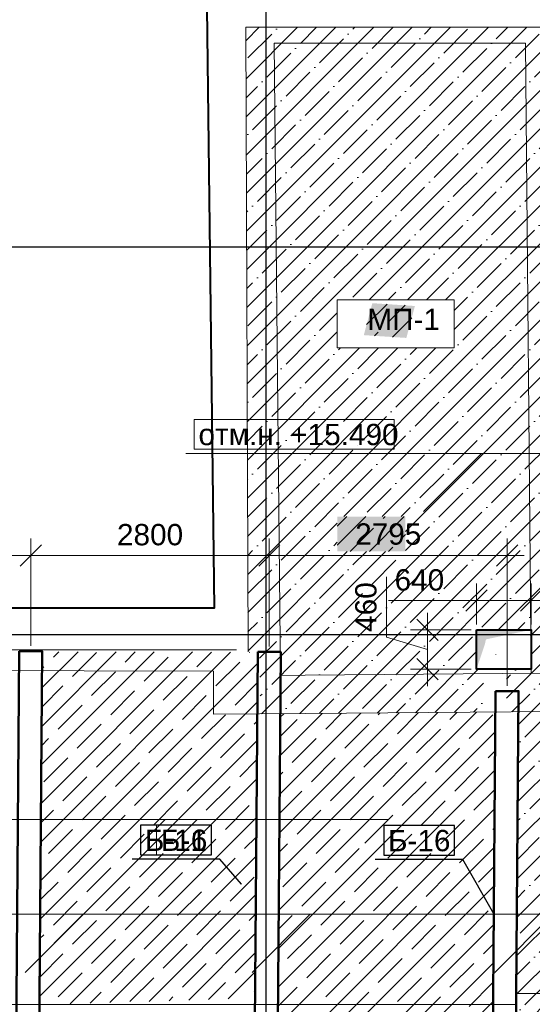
# Model space of a CAD drawing. Header units: millimetres. Extents: x -7161 to 110063, y -144197 to 42990.
# Tile 12 of 27: x 42054 to 48076, y 6463 to 18017. Entities that reach past the tile are written whole.
import ezdxf

# ---------------------------------------------------------------- set-up
doc = ezdxf.new("R2010")
doc.units = ezdxf.units.MM
for name, color, linetype, lineweight in [('0_ANNOT_Dimensions', 7, 'Continuous', 9), ('Каркас', 130, 'Continuous', 50), ('Несущие стены', 10, 'Continuous', 40), ('Обмерные чертежи _09_02_2026_ 4 эт_dwg', 8, 'Continuous', 9), ('Оси', 7, 'Continuous', 9), ('Плита', 7, 'Continuous', 9), ('Размеры', 7, 'Continuous', 9), ('Текст', 7, 'Continuous', 9), ('Штриховка', 7, 'Continuous', 9)]:
    doc.layers.add(name, color=color, linetype=linetype, lineweight=lineweight)
doc.styles.add('Arial', font='arial.ttf', dxfattribs={"height": 250})
pattern_1 = [(45, (0, 0), (-224.5064, 224.5064), []), (45, (224.5, 0), (-224.5064, 224.5064), [396.875, -79.375, 0, -79.375])]

# ---------------------------------------------------------------- blocks, each defined once
blk = doc.blocks.new('Обмерные чертежи _09_02_2026_ 4 эт_dwg__Oblique-2040948-Cхема демонтажа сборных ребристых плит перекрытия 4 этажа в осях _Г-Ж_1-3 и Г-Ж_10-12_')
at = {"layer": '0_ANNOT_Dimensions'}
blk.add_line((-0.5, -0.5), (0.5, 0.5), dxfattribs=at)
blk = doc.blocks.new('Обмерные чертежи _09_02_2026_ 4 эт_dwg_ось сокольники-2040950-Cхема демонтажа сборных ребристых плит перекрытия 4 этажа в осях _Г-Ж_1-3 и Г-Ж_10-12_')
at = {"layer": 'Оси', "color": 250, "lineweight": 30, "flags": 128}
for points in [[(-462418, 84678), (-462418, 80157), (-462418, 63892), (-462418, 56540), (-462418, 51884), (-462418, 45174), (-462418, 43179), (-462418, 36624), (-462418, 36124)], [(-445520, 59085), (-452018, 59085), (-455016, 59085), (-459017, 59085), (-462418, 59085), (-470317, 59085), (-482816, 59085), (-490714, 59085), (-493713, 59085), (-497864, 59085), (-500864, 59085), (-507364, 59085), (-513025, 59085), (-513525, 59085)], [(-445520, 54535), (-452018, 54535), (-455016, 54535), (-459017, 54535), (-462418, 54535), (-470317, 54535), (-482816, 54535), (-490714, 54535), (-493713, 54535), (-497864, 54535), (-500864, 54535), (-507364, 54535), (-513025, 54535), (-513525, 54535)]]:
    blk.add_lwpolyline(points, dxfattribs=at)
blk = doc.blocks.new('Обмерные чертежи _09_02_2026_ 4 эт_dwg__Oblique-2040937-Cхема демонтажа сборных ребристых плит перекрытия 4 этажа в осях _Г-Ж_1-3 и Г-Ж_10-12_')
at = {"layer": 'Размеры'}
blk.add_line((-0.5, -0.5), (0.5, 0.5), dxfattribs=at)
blk = doc.blocks.new('Обмерные чертежи _09_02_2026_ 4 эт_dwg-2040926-Cхема демонтажа сборных ребристых плит перекрытия 4 этажа в осях _Г-Ж_1-3 и Г-Ж_10-12_')
at = {"layer": 'Несущие стены', "lineweight": 9}
blk.add_hatch(color=7, dxfattribs=at).paths.add_polyline_path([(-391901, -138153), (-391802, -137859), (-391790, -137805), (-391266, -137694), (-391266, -137693), (-391901, -137693), (-391901, -137860)])
at = {"layer": 'Штриховка'}
h = blk.add_hatch(dxfattribs=at)
h.set_pattern_fill('FP_2', color=256, style=0, pattern_type=2)
h.set_pattern_definition(pattern_1)
h.paths.add_polyline_path([(-406457, -145862), (-406357, -145487), (-406857, -145453), (-406957, -145828), (-406857, -145835)])
h.paths.add_polyline_path([(-428899, -145837), (-428798, -145462), (-429298, -145429), (-429399, -145804), (-429298, -145811)])
h.paths.add_polyline_path([(-386933, -142137), (-386833, -141762), (-387333, -141728), (-387433, -142103), (-387333, -142110)])
h.paths.add_polyline_path([(-383823, -142071), (-378214, -142036), (-378214, -142031), (-377855, -142031), (-377868, -139647), (-383823, -139647), (-383823, -142036)])
h.paths.add_polyline_path([(-404121, -139648), (-404020, -139273), (-404520, -139239), (-404621, -139614), (-404520, -139621)])
h.paths.add_polyline_path([(-383823, -139417), (-377808, -139417), (-377808, -138666), (-383823, -138666)])
h.paths.add_polyline_path([(-381043, -138436), (-377807, -138436), (-377802, -134642), (-383756, -134642), (-383756, -138436), (-381144, -138436)])
h.paths.add_polyline_path([(-385286, -138148), (-385182, -137757), (-385854, -137723), (-385959, -138113), (-385393, -138142)])
h.paths.add_polyline_path([(-385286, -137744), (-385182, -137353), (-385854, -137319), (-385959, -137709), (-385694, -137723)])
h.paths.add_polyline_path([(-387539, -137358), (-387539, -136510), (-387943, -136510), (-387943, -137358)])
h.paths.add_polyline_path([(-385286, -137340), (-385182, -136949), (-385854, -136915), (-385959, -137305), (-385694, -137319)])
h.paths.add_polyline_path([(-385286, -136936), (-385182, -136545), (-385854, -136511), (-385959, -136901), (-385694, -136915)])
h.paths.add_polyline_path([(-393536, -136773), (-392736, -136773), (-392736, -136364), (-393536, -136364)])
h.paths.add_polyline_path([(-436284, -136649), (-436183, -136274), (-436683, -136241), (-436784, -136616), (-436683, -136623)])
h.paths.add_polyline_path([(-385286, -136532), (-385182, -136141), (-385854, -136107), (-385959, -136497), (-385393, -136526)])
h.paths.add_polyline_path([(-380644, -136239), (-381526, -136239), (-381526, -135677), (-380150, -135677), (-380150, -136239), (-380543, -136239)])
h.paths.add_polyline_path([(-385286, -136128), (-385182, -135737), (-385854, -135703), (-385959, -136093), (-385694, -136107)])
h.paths.add_polyline_path([(-380644, -136123), (-380543, -135748), (-381043, -135715), (-381144, -136090), (-381043, -136096)])
h.paths.add_polyline_path([(-387823, -134920), (-387539, -134920), (-387539, -134101), (-387933, -134101), (-387933, -134920)])
h.paths.add_polyline_path([(-386371, -134491), (-386342, -133826), (-386705, -133731), (-386734, -134396), (-386673, -134412)])
h.paths.add_polyline_path([(-385941, -134488), (-385912, -133824), (-386275, -133729), (-386304, -134393), (-386234, -134412)])
h.paths.add_polyline_path([(-385511, -134486), (-385482, -133822), (-385845, -133726), (-385874, -134391), (-385796, -134412)])
h.paths.add_polyline_path([(-385081, -134484), (-385052, -133819), (-385415, -133724), (-385444, -134389), (-385357, -134412)])
h.paths.add_polyline_path([(-384651, -134482), (-384622, -133817), (-384985, -133722), (-385014, -134386), (-384918, -134412)])
h.paths.add_polyline_path([(-384221, -134479), (-384192, -133815), (-384555, -133720), (-384584, -134384), (-384479, -134412)])
h.paths.add_polyline_path([(-377896, -134412), (-377801, -134412), (-377801, -133642), (-383969, -133642), (-383969, -134412), (-377900, -134412)])
h.paths.add_polyline_path([(-392725, -134268), (-392625, -133893), (-393125, -133860), (-393225, -134235), (-392736, -134267)])
h.paths.add_polyline_path([(-389101, -134007), (-389001, -133632), (-389501, -133598), (-389601, -133973), (-389501, -133980)])
h.paths.add_polyline_path([(-387757, -132520), (-387539, -132520), (-387539, -131701), (-387933, -131701), (-387933, -132520)])
h.paths.add_polyline_path([(-386384, -132071), (-386355, -131406), (-386718, -131311), (-386747, -131976), (-386393, -132069)])
h.paths.add_polyline_path([(-385954, -132069), (-385925, -131404), (-386288, -131309), (-386317, -131973)])
h.paths.add_polyline_path([(-385524, -132066), (-385495, -131402), (-385858, -131306), (-385887, -131971), (-385550, -132059)])
h.paths.add_polyline_path([(-385094, -132064), (-385065, -131399), (-385428, -131304), (-385457, -131969), (-385112, -132059)])
h.paths.add_polyline_path([(-384664, -132062), (-384635, -131397), (-384998, -131302), (-385027, -131967), (-384673, -132059)])
h.paths.add_polyline_path([(-384234, -132059), (-384205, -131395), (-384568, -131300), (-384597, -131964)])
h.paths.add_polyline_path([(-385530, -130141), (-385426, -129750), (-386098, -129715), (-386203, -130106), (-385639, -130135)])
h.paths.add_polyline_path([(-385530, -129731), (-385426, -129340), (-386098, -129305), (-386203, -129696), (-385823, -129715)])
h.paths.add_polyline_path([(-385530, -129321), (-385426, -128930), (-386098, -128895), (-386203, -129286), (-385823, -129305)])
h.paths.add_polyline_path([(-385530, -128911), (-385426, -128520), (-386098, -128485), (-386203, -128876), (-385823, -128895)])
h.paths.add_polyline_path([(-385530, -128501), (-385426, -128110), (-386098, -128075), (-386203, -128466), (-385823, -128485)])
h.paths.add_polyline_path([(-383110, -128323), (-383007, -127940), (-383669, -127906), (-383772, -128289), (-383401, -128308)])
h.paths.add_polyline_path([(-382110, -128317), (-382007, -127934), (-382669, -127899), (-382772, -128283), (-382648, -128289)])
h.paths.add_polyline_path([(-381110, -128310), (-381007, -127927), (-381669, -127893), (-381772, -128276), (-381669, -128282)])
h.paths.add_polyline_path([(-380110, -128304), (-380007, -127921), (-380669, -127887), (-380772, -128270), (-380669, -128275)])
h.paths.add_polyline_path([(-379110, -128298), (-379007, -127914), (-379669, -127880), (-379772, -128263), (-379613, -128271)])
h.paths.add_polyline_path([(-378110, -128291), (-378007, -127908), (-378669, -127874), (-378772, -128257), (-378564, -128268)])
h.paths.add_polyline_path([(-385530, -128091), (-385426, -127700), (-386098, -127665), (-386203, -128056), (-385823, -128075)])
h.paths.add_polyline_path([(-385530, -127681), (-385426, -127290), (-386098, -127255), (-386203, -127646), (-385823, -127665)])
h.paths.add_polyline_path([(-385530, -127271), (-385426, -126880), (-386098, -126845), (-386203, -127236), (-385823, -127255)])
h.paths.add_polyline_path([(-385530, -126861), (-385426, -126470), (-386098, -126435), (-386203, -126826), (-385823, -126845)])
h.paths.add_polyline_path([(-385530, -126451), (-385426, -126060), (-386098, -126025), (-386203, -126416), (-385823, -126435)])
h.paths.add_polyline_path([(-385530, -126041), (-385426, -125650), (-386098, -125615), (-386203, -126006), (-385823, -126025)])
h.paths.add_polyline_path([(-385530, -125631), (-385426, -125240), (-386098, -125205), (-386203, -125596), (-385823, -125615)])
h.paths.add_polyline_path([(-385530, -125221), (-385426, -124830), (-386098, -124795), (-386203, -125186), (-385823, -125205)])
h.paths.add_polyline_path([(-385530, -124811), (-385426, -124420), (-386098, -124385), (-386203, -124776), (-385823, -124795)])
h.paths.add_polyline_path([(-385530, -124401), (-385426, -124010), (-386098, -123975), (-386203, -124366), (-385823, -124385)])
h.paths.add_polyline_path([(-383136, -124313), (-383033, -123930), (-383695, -123896), (-383798, -124279), (-383695, -124284)])
h.paths.add_polyline_path([(-382136, -124307), (-382033, -123924), (-382695, -123889), (-382798, -124273), (-382695, -124278)])
h.paths.add_polyline_path([(-381136, -124300), (-381033, -123917), (-381695, -123883), (-381798, -124266), (-381695, -124272)])
h.paths.add_polyline_path([(-380136, -124294), (-380033, -123911), (-380695, -123877), (-380798, -124260), (-380695, -124265)])
h.paths.add_polyline_path([(-379136, -124288), (-379033, -123904), (-379695, -123870), (-379798, -124253), (-379695, -124259)])
h.paths.add_polyline_path([(-378136, -124281), (-378033, -123898), (-378695, -123864), (-378798, -124247), (-378564, -124259)])
h.paths.add_polyline_path([(-385530, -123991), (-385426, -123600), (-386098, -123565), (-386203, -123956), (-385823, -123975)])
h.paths.add_polyline_path([(-385530, -123581), (-385426, -123190), (-386098, -123155), (-386203, -123546), (-385823, -123565)])
h.paths.add_polyline_path([(-385530, -123171), (-385426, -122780), (-386098, -122745), (-386203, -123136), (-385823, -123155)])
h.paths.add_polyline_path([(-385530, -122761), (-385426, -122370), (-386098, -122335), (-386203, -122726), (-385823, -122745)])
h.paths.add_polyline_path([(-385530, -122351), (-385426, -121960), (-386098, -121925), (-386203, -122316), (-385823, -122335)])
h.paths.add_polyline_path([(-385530, -121941), (-385426, -121550), (-386098, -121515), (-386203, -121906), (-385823, -121925)])
h.paths.add_polyline_path([(-385530, -121531), (-385426, -121140), (-386098, -121105), (-386203, -121496), (-385823, -121515)])
h.paths.add_polyline_path([(-385530, -121121), (-385426, -120730), (-386098, -120695), (-386203, -121086), (-385823, -121105)])
h.paths.add_polyline_path([(-385530, -120711), (-385426, -120320), (-386098, -120285), (-386203, -120676), (-385823, -120695)])
h.paths.add_polyline_path([(-383162, -120303), (-383059, -119920), (-383721, -119886), (-383824, -120269), (-383214, -120301)])
h.paths.add_polyline_path([(-385530, -120301), (-385426, -119910), (-386098, -119875), (-386203, -120266), (-385823, -120285)])
h.paths.add_polyline_path([(-382162, -120297), (-382059, -119914), (-382721, -119879), (-382824, -120263), (-382648, -120272)])
h.paths.add_polyline_path([(-381162, -120290), (-381059, -119907), (-381721, -119873), (-381824, -120256), (-381721, -120262)])
h.paths.add_polyline_path([(-380162, -120284), (-380059, -119901), (-380721, -119867), (-380824, -120250), (-380721, -120255)])
h.paths.add_polyline_path([(-379162, -120277), (-379059, -119894), (-379721, -119860), (-379824, -120243), (-379721, -120249)])
h.paths.add_polyline_path([(-378162, -120271), (-378059, -119888), (-378721, -119854), (-378824, -120237), (-378564, -120250)])
h.paths.add_polyline_path([(-385530, -119891), (-385426, -119500), (-386098, -119465), (-386203, -119856), (-385823, -119875)])
h.paths.add_polyline_path([(-385530, -119481), (-385426, -119090), (-386098, -119055), (-386203, -119446), (-385823, -119465)])
h.paths.add_polyline_path([(-385530, -119071), (-385426, -118680), (-386098, -118645), (-386203, -119036), (-385823, -119055)])
h.paths.add_polyline_path([(-385530, -118661), (-385426, -118270), (-386098, -118235), (-386203, -118626), (-385823, -118645)])
h.paths.add_polyline_path([(-385530, -118251), (-385426, -117860), (-386098, -117825), (-386203, -118216), (-385823, -118235)])
h.paths.add_polyline_path([(-385530, -117841), (-385426, -117450), (-386098, -117415), (-386203, -117806), (-385823, -117825)])
h.paths.add_polyline_path([(-385530, -117431), (-385426, -117040), (-386098, -117005), (-386203, -117396), (-385823, -117415)])
h.paths.add_polyline_path([(-385530, -117021), (-385426, -116630), (-386098, -116595), (-386203, -116986), (-385823, -117005)])
h.paths.add_polyline_path([(-385530, -116611), (-385426, -116220), (-386098, -116185), (-386203, -116576), (-385823, -116595)])
h.paths.add_polyline_path([(-385530, -116201), (-385426, -115810), (-386098, -115775), (-386203, -116166), (-385823, -116185)])
h.paths.add_polyline_path([(-379287, -115885), (-379183, -115499), (-379882, -115464), (-379986, -115851), (-379721, -115864)])
h.paths.add_polyline_path([(-385530, -115791), (-385426, -115400), (-386098, -115365), (-386203, -115756), (-385823, -115775)])
h.paths.add_polyline_path([(-385530, -115381), (-385426, -114990), (-386098, -114955), (-386203, -115346), (-385823, -115365)])
h.paths.add_polyline_path([(-385530, -114971), (-385426, -114580), (-386098, -114545), (-386203, -114936), (-385823, -114955)])
h.paths.add_polyline_path([(-385530, -114561), (-385426, -114170), (-386098, -114135), (-386203, -114526), (-385823, -114545)])
h = blk.add_hatch(dxfattribs=at)
h.set_pattern_fill('FP_2', color=256, style=0, pattern_type=2)
h.set_pattern_definition(pattern_1)
h.paths.add_polyline_path([(-394439, -138680), (-391818, -138659), (-391821, -138153), (-391901, -138153), (-391901, -137693), (-391266, -137693), (-391262, -138153), (-391551, -138153), (-391548, -138657), (-388616, -138633), (-388616, -138180), (-388316, -138178), (-388316, -138631), (-386973, -138620), (-386973, -138432), (-387051, -138432), (-387051, -136393), (-387108, -130699), (-391066, -130623), (-394609, -130623), (-394585, -137953), (-394450, -137953), (-394439, -138655)])
h.paths.add_polyline_path([(-390740, -138173), (-390747, -137123), (-389793, -137123), (-389793, -138168), (-390702, -138173)])
h.paths.add_polyline_path([(-387943, -137358), (-387943, -136510), (-387539, -136510), (-387539, -137358)])
h.paths.add_polyline_path([(-392736, -136773), (-393536, -136773), (-393536, -136364), (-392736, -136364)])
h.paths.add_polyline_path([(-387823, -134920), (-387933, -134920), (-387933, -134101), (-387539, -134101), (-387539, -134920)])
h.paths.add_polyline_path([(-393265, -134384), (-393538, -134384), (-393538, -133822), (-392162, -133822), (-392162, -134384), (-393225, -134384)])
h.paths.add_polyline_path([(-388539, -134122), (-389914, -134122), (-389914, -133560), (-388539, -133560), (-388539, -134101)])
h.paths.add_polyline_path([(-387933, -132520), (-387933, -131701), (-387539, -131701), (-387539, -132520), (-387757, -132520)])
h = blk.add_hatch(dxfattribs=at)
h.set_pattern_fill('FP_2', color=256, style=0, pattern_type=2)
h.set_pattern_definition(pattern_1)
h.paths.add_polyline_path([(-390974, -150559), (-390974, -148901), (-391181, -148901), (-391181, -150559)])
h.paths.add_polyline_path([(-384109, -150559), (-384023, -150559), (-384023, -148901), (-384114, -148901), (-384115, -148764), (-390953, -148764), (-390941, -150415), (-390296, -150415), (-390296, -150411), (-389694, -150415), (-388956, -150415), (-388956, -150419), (-386973, -150431), (-386973, -150559), (-384115, -150559)])
h.paths.add_polyline_path([(-391199, -148558), (-391190, -148558), (-391190, -148534), (-384023, -148534), (-384023, -146864), (-391205, -146864), (-391205, -146634), (-384023, -146634), (-384023, -145065), (-391199, -145065), (-391199, -144835), (-384023, -144835), (-384023, -143404), (-384157, -143404), (-384158, -143264), (-391230, -143264), (-391230, -143034), (-388616, -143034), (-388616, -138675), (-391408, -138655), (-391485, -148558), (-391203, -148558)])
h.paths.add_polyline_path([(-384160, -143034), (-384162, -142671), (-384033, -142671), (-384033, -142480), (-384123, -142480), (-384123, -138676), (-385899, -138675), (-385899, -143034), (-384162, -143034)])
h.paths.add_polyline_path([(-386447, -143034), (-386199, -143034), (-386198, -138675), (-388316, -138675), (-388316, -143034), (-386733, -143034)])
h.paths.add_polyline_path([(-387746, -142252), (-387746, -141690), (-386371, -141690), (-386371, -142252), (-387640, -142252)])
at = {"lineweight": 9}
for p, q in [((-392523, -136306), (-391841, -135623)), ((-422452, -137927), (-394720, -137927)), ((-395839, -140197), (-395559, -139917)), ((-397202, -141713), (-396521, -141031)), ((-394538, -141713), (-393857, -141031)), ((-391686, -141713), (-391005, -141031))]:
    blk.add_line(p, q, dxfattribs=at)
at = {"lineweight": 9, "flags": 128}
for points in [[(-393538, -133822), (-392162, -133822), (-392162, -134384), (-393538, -134384)], [(-395217, -135573), (-392867, -135573), (-392867, -135223), (-395217, -135223)], [(-395659, -140334), (-395016, -140334), (-395016, -139984), (-395659, -139984)]]:
    blk.add_lwpolyline(points, close=True, dxfattribs=at)
for points in [[(-395317, -135623), (-392767, -135623), (-389503, -135623), (-390185, -136306), (-389503, -135623)], [(-393214, -140197), (-392934, -139917), (-423838, -139917), (-426369, -139917)], [(-394661, -140678), (-394916, -140384), (-395759, -140384)], [(-429821, -141967), (-428885, -141031), (-383160, -141031), (-380629, -141031)]]:
    blk.add_lwpolyline(points, dxfattribs=at)
at = {"color": 250, "lineweight": 30, "flags": 128}
for points in [[(-395847, -140334), (-395016, -140334), (-395016, -139984), (-395847, -139984)], [(-392991, -140338), (-392160, -140338), (-392160, -139988), (-392991, -139988)]]:
    blk.add_lwpolyline(points, close=True, dxfattribs=at)
for points in [[(-394661, -140678), (-394916, -140384), (-395947, -140384)], [(-391697, -141025), (-392060, -140388), (-393091, -140388)]]:
    blk.add_lwpolyline(points, dxfattribs=at)
at = {"layer": '0_ANNOT_Dimensions'}
for p, q in [((-391542, -138350), (-391542, -136620)), ((-396937, -136820), (-400237, -136820)), ((-394135, -136820), (-397337, -136820)), ((-394535, -136820), (-391342, -136820))]:
    blk.add_line(p, q, dxfattribs=at)
at = {"layer": '0_ANNOT_Dimensions', "flags": 128}
for points in [[(-397137, -136620), (-397137, -137882)], [(-394335, -136620), (-394335, -137890)]]:
    blk.add_lwpolyline(points, close=True, dxfattribs=at)
at = {"layer": 'Каркас', "flags": 128}
for points in [[(-397272, -137944), (-397002, -137944), (-397085, -148618), (-397355, -148618)], [(-394470, -137953), (-394200, -137953), (-394285, -148626), (-394555, -148626)], [(-391677, -138412), (-391407, -138412), (-391485, -148626), (-391755, -148626)]]:
    blk.add_lwpolyline(points, close=True, dxfattribs=at)
at = {"layer": 'Несущие стены', "flags": 128}
blk.add_lwpolyline([(-395073, -130069), (-394983, -137439), (-422012, -137439)], dxfattribs=at)
at = {"layer": 'Несущие стены', "color": 7, "lineweight": 9, "flags": 128}
for points in [[(-384472, -114293), (-384429, -119419), (-384361, -127486), (-384338, -130217), (-384439, -130217), (-384439, -130803), (-384178, -130803), (-384178, -132418), (-384178, -138142), (-393912, -138226), (-394203, -138229), (-394279, -130809), (-391325, -130809), (-391261, -138203)], [(-377912, -131346), (-380573, -131407), (-380546, -130817), (-383401, -130817), (-383401, -131019), (-383756, -131019), (-383756, -132388), (-383756, -138594), (-393908, -138676), (-394992, -138684), (-394992, -138179), (-422310, -138108)], [(-400290, -142091), (-391439, -142091), (-391439, -141962), (-391002, -141962), (-391002, -142462), (-390881, -142462), (-390881, -142793), (-391000, -142793), (-390941, -150415), (-390296, -150415), (-390296, -150411), (-389694, -150415), (-388956, -150415), (-388956, -150419), (-384735, -150445), (-384103, -150449), (-384116, -148764)]]:
    blk.add_lwpolyline(points, dxfattribs=at)
at = {"layer": 'Несущие стены', "flags": 128}
blk.add_lwpolyline([(-391901, -137693), (-391261, -137693), (-391261, -138153), (-391901, -138153)], close=True, dxfattribs=at)
at = {"layer": 'Плита', "flags": 128}
blk.add_lwpolyline([(-394585, -137953), (-394609, -130623), (-391066, -130623), (-387108, -130699), (-387051, -136393)], dxfattribs=at)
at = {"layer": 'Размеры'}
for p, q in [((-391901, -137631), (-391901, -137149)), ((-391261, -137631), (-391261, -137149)), ((-392934, -137349), (-391901, -137349)), ((-392101, -137349), (-391061, -137349)), ((-392477, -138353), (-392477, -137493)), ((-391964, -137693), (-392677, -137693)), ((-391964, -138153), (-392677, -138153))]:
    blk.add_line(p, q, dxfattribs=at)
at = {"layer": 'Размеры', "flags": 128}
blk.add_lwpolyline([(-392477, -137923), (-392959, -137779), (-392959, -137073)], dxfattribs=at)
at = {"layer": 'Штриховка'}
for p, q in [((-393192, -134112), (-392952, -133871)), ((-392942, -134086), (-392741, -133885)), ((-392889, -134257), (-392661, -134030)), ((-393099, -134243), (-393055, -134199)), ((-393536, -136476), (-393424, -136364)), ((-393536, -136701), (-393200, -136364)), ((-393159, -136773), (-392751, -136364)), ((-392998, -136388), (-392975, -136364)), ((-393384, -136773), (-393111, -136500)), ((-392774, -136612), (-392736, -136574)), ((-392935, -136773), (-392886, -136724)), ((-397020, -140184), (-394789, -137954)), ((-397016, -139732), (-395238, -137953)), ((-397013, -139279), (-395686, -137953)), ((-397009, -138827), (-396134, -137952)), ((-397006, -138374), (-396582, -137951)), ((-396871, -138015), (-396807, -137951)), ((-396029, -138071), (-395910, -137952)), ((-395187, -138128), (-395013, -137954)), ((-394570, -137959), (-394565, -137954)), ((-396647, -138240), (-396366, -137959)), ((-395805, -138296), (-395524, -138015)), ((-391673, -137981), (-391673, -137980)), ((-397023, -140637), (-394471, -138085)), ((-397004, -138148), (-396983, -138128)), ((-396422, -138464), (-396142, -138184)), ((-394963, -138352), (-394682, -138071)), ((-395580, -138520), (-395300, -138240)), ((-391675, -138207), (-391674, -138207)), ((-397008, -138601), (-396759, -138352)), ((-396198, -138689), (-395917, -138408)), ((-394738, -138577), (-394473, -138311)), ((-395356, -138745), (-395075, -138464)), ((-391677, -138434), (-391676, -138433)), ((-397027, -141089), (-394475, -138537)), ((-396815, -138857), (-396534, -138577)), ((-395973, -138913), (-395693, -138633)), ((-395131, -138969), (-394851, -138689)), ((-394514, -138801), (-394476, -138764)), ((-394224, -140981), (-391903, -138659)), ((-394221, -140528), (-392355, -138663)), ((-394217, -140076), (-392808, -138667)), ((-394213, -139623), (-393261, -138670)), ((-394210, -139170), (-393713, -138674)), ((-394208, -138944), (-394009, -138745)), ((-394206, -138718), (-394166, -138678)), ((-393672, -138857), (-393487, -138672)), ((-393055, -138689), (-393034, -138669)), ((-392830, -138913), (-392582, -138665)), ((-392213, -138745), (-392129, -138661)), ((-391988, -138969), (-391708, -138689)), ((-396591, -139082), (-396310, -138801)), ((-395749, -139138), (-395468, -138857)), ((-393447, -139082), (-393167, -138801)), ((-392606, -139138), (-392325, -138857)), ((-397030, -141542), (-394478, -138990)), ((-397011, -139053), (-396927, -138969)), ((-394907, -139194), (-394626, -138913)), ((-394065, -139250), (-393784, -138969)), ((-396366, -139306), (-396085, -139026)), ((-395524, -139362), (-395244, -139082)), ((-393223, -139306), (-392942, -139026)), ((-392381, -139362), (-392100, -139082)), ((-396983, -139475), (-396703, -139194)), ((-394682, -139418), (-394480, -139216)), ((-393840, -139475), (-393560, -139194)), ((-396142, -139531), (-395861, -139250)), ((-395300, -139587), (-395019, -139306)), ((-392998, -139531), (-392718, -139250)), ((-392157, -139587), (-391876, -139306)), ((-397034, -141994), (-394482, -139443)), ((-396759, -139699), (-396478, -139418)), ((-394212, -139397), (-394177, -139362)), ((-393616, -139699), (-393335, -139418)), ((-395917, -139755), (-395636, -139475)), ((-395075, -139811), (-394795, -139531)), ((-392774, -139755), (-392493, -139475)), ((-396534, -139924), (-396254, -139643)), ((-394215, -139849), (-393953, -139587)), ((-393391, -139924), (-393111, -139643)), ((-395693, -139980), (-395412, -139699)), ((-394851, -140036), (-394570, -139755)), ((-392549, -139980), (-392269, -139699)), ((-397018, -139958), (-396871, -139811)), ((-396673, -142083), (-394485, -139895)), ((-396310, -140148), (-396029, -139867)), ((-394009, -140092), (-393728, -139811)), ((-393167, -140148), (-392886, -139867)), ((-395468, -140204), (-395187, -139924)), ((-392325, -140204), (-392044, -139924)), ((-396927, -140317), (-396647, -140036)), ((-396085, -140373), (-395805, -140092)), ((-395244, -140429), (-394963, -140148)), ((-394626, -140260), (-394487, -140122)), ((-393784, -140317), (-393504, -140036)), ((-392942, -140373), (-392662, -140092)), ((-392100, -140429), (-391820, -140148)), ((-396703, -140541), (-396422, -140260)), ((-394219, -140302), (-394121, -140204)), ((-393560, -140541), (-393279, -140260)), ((-396209, -142068), (-394489, -140348)), ((-395861, -140597), (-395580, -140317)), ((-395019, -140653), (-394738, -140373)), ((-392718, -140597), (-392437, -140317)), ((-396478, -140766), (-396198, -140485)), ((-394177, -140709), (-393896, -140429)), ((-393335, -140766), (-393055, -140485)), ((-395636, -140822), (-395356, -140541)), ((-394795, -140878), (-394514, -140597)), ((-392493, -140822), (-392213, -140541)), ((-397025, -140863), (-396815, -140653)), ((-396254, -140990), (-395973, -140709)), ((-393953, -140934), (-393672, -140653)), ((-393111, -140990), (-392830, -140709)), ((-395745, -142053), (-394493, -140800)), ((-395412, -141046), (-395131, -140766)), ((-392269, -141046), (-391988, -140766)), ((-396871, -141158), (-396591, -140878)), ((-396029, -141215), (-395749, -140934)), ((-393728, -141158), (-393447, -140878)), ((-392886, -141215), (-392606, -140934)), ((-395187, -141271), (-394907, -140990)), ((-394570, -141102), (-394494, -141027)), ((-394226, -141207), (-394065, -141046)), ((-392044, -141271), (-391764, -140990)), ((-396647, -141383), (-396366, -141102)), ((-395805, -141439), (-395524, -141158)), ((-393504, -141383), (-393223, -141102)), ((-392662, -141439), (-392381, -141158)), ((-397029, -141316), (-396983, -141271)), ((-395281, -142038), (-394496, -141253)), ((-394963, -141495), (-394682, -141215)), ((-394121, -141551), (-393840, -141271)), ((-396422, -141607), (-396142, -141327)), ((-395580, -141664), (-395300, -141383)), ((-393279, -141607), (-392998, -141327)), ((-392437, -141664), (-392157, -141383)), ((-397032, -141768), (-396759, -141495)), ((-394738, -141720), (-394498, -141479)), ((-393896, -141776), (-393616, -141495)), ((-396198, -141832), (-395917, -141551)), ((-395356, -141888), (-395075, -141607)), ((-393055, -141832), (-392774, -141551)), ((-392213, -141888), (-391932, -141607)), ((-396815, -142000), (-396534, -141720)), ((-394817, -142022), (-394500, -141706)), ((-393672, -142000), (-393391, -141720)), ((-395973, -142056), (-395693, -141776)), ((-395049, -142030), (-394851, -141832)), ((-392830, -142056), (-392549, -141776)), ((-391988, -142113), (-391708, -141832)), ((-396441, -142075), (-396310, -141944)), ((-394514, -141944), (-394502, -141932)), ((-394233, -142112), (-394009, -141888)), ((-393447, -142225), (-393167, -141944)), ((-395513, -142045), (-395468, -142000)), ((-392606, -142281), (-392325, -142000))]:
    blk.add_line(p, q, dxfattribs=at)
at = {"layer": 'Штриховка', "flags": 128}
for points in [[(-394228, -141434), (-391680, -138886), (-391680, -138885)], [(-391764, -139194), (-391682, -139112), (-391681, -139112)], [(-394231, -141886), (-391684, -139339), (-391683, -139338)], [(-391932, -139811), (-391686, -139565), (-391685, -139564)], [(-394235, -142339), (-391687, -139791), (-391687, -139791)], [(-391708, -140036), (-391689, -140017), (-391688, -140017)], [(-394239, -142792), (-393977, -142530), (-391691, -140244), (-391690, -140243)], [(-391876, -140653), (-391693, -140470), (-391692, -140469)], [(-394243, -143245), (-393529, -142531), (-391694, -140696), (-391694, -140696)], [(-394247, -143698), (-393080, -142531), (-391698, -141149), (-391697, -141148)], [(-391820, -141495), (-391699, -141375), (-391699, -141374)], [(-394251, -144151), (-392632, -142532), (-391701, -141601), (-391701, -141601)], [(-394255, -144603), (-392183, -142532), (-391705, -142054), (-391704, -142053)]]:
    blk.add_lwpolyline(points, dxfattribs=at)
blk.add_blockref('Обмерные чертежи _09_02_2026_ 4 эт_dwg_ось сокольники-2040950-Cхема демонтажа сборных ребристых плит перекрытия 4 этажа в осях _Г-Ж_1-3 и Г-Ж_10-12_', (68043, -192286))
for name, p, xscale, yscale, zscale, rotation in [('Обмерные чертежи _09_02_2026_ 4 эт_dwg__Oblique-2040948-Cхема демонтажа сборных ребристых плит перекрытия 4 этажа в осях _Г-Ж_1-3 и Г-Ж_10-12_', (-397137, -136820), 250, 250, 250, 180), ('Обмерные чертежи _09_02_2026_ 4 эт_dwg__Oblique-2040948-Cхема демонтажа сборных ребристых плит перекрытия 4 этажа в осях _Г-Ж_1-3 и Г-Ж_10-12_', (-394335, -136820), 250, 250, 250, 180), ('Обмерные чертежи _09_02_2026_ 4 эт_dwg__Oblique-2040937-Cхема демонтажа сборных ребристых плит перекрытия 4 этажа в осях _Г-Ж_1-3 и Г-Ж_10-12_', (-391901, -137349), 250, 250, 250, 180), ('Обмерные чертежи _09_02_2026_ 4 эт_dwg__Oblique-2040937-Cхема демонтажа сборных ребристых плит перекрытия 4 этажа в осях _Г-Ж_1-3 и Г-Ж_10-12_', (-392477, -137693), 250.0000000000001, 250.0000000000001, 250.0000000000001, 90), ('Обмерные чертежи _09_02_2026_ 4 эт_dwg__Oblique-2040937-Cхема демонтажа сборных ребристых плит перекрытия 4 этажа в осях _Г-Ж_1-3 и Г-Ж_10-12_', (-392477, -138153), 250, 250, 250, 270)]:
    blk.add_blockref(name, p, dxfattribs=dict(xscale=xscale, yscale=yscale, zscale=zscale, rotation=rotation))
at = {"xscale": 250, "yscale": 250, "zscale": 250}
for name, p in [('Обмерные чертежи _09_02_2026_ 4 эт_dwg__Oblique-2040948-Cхема демонтажа сборных ребристых плит перекрытия 4 этажа в осях _Г-Ж_1-3 и Г-Ж_10-12_', (-397137, -136820)), ('Обмерные чертежи _09_02_2026_ 4 эт_dwg__Oblique-2040948-Cхема демонтажа сборных ребристых плит перекрытия 4 этажа в осях _Г-Ж_1-3 и Г-Ж_10-12_', (-394335, -136820)), ('Обмерные чертежи _09_02_2026_ 4 эт_dwg__Oblique-2040948-Cхема демонтажа сборных ребристых плит перекрытия 4 этажа в осях _Г-Ж_1-3 и Г-Ж_10-12_', (-391542, -136820)), ('Обмерные чертежи _09_02_2026_ 4 эт_dwg__Oblique-2040937-Cхема демонтажа сборных ребристых плит перекрытия 4 этажа в осях _Г-Ж_1-3 и Г-Ж_10-12_', (-391261, -137349))]:
    blk.add_blockref(name, p, dxfattribs=at)
at = {"lineweight": 9, "char_height": 250, "attachment_point": 1, "line_spacing_factor": 0.941778, "style": 'Arial'}
for s, insert, width in [('отм.н. +15.490', (-395167, -135276), 2809.68), ('Б-1', (-395609, -140037), 642.74)]:
    blk.add_mtext(s, dxfattribs=dict(at, insert=insert, width=width))
at = {"lineweight": 30, "char_height": 250, "width": 875.35, "attachment_point": 1, "line_spacing_factor": 0.941778, "style": 'Arial'}
for insert in [(-395797, -140037), (-392941, -140041)]:
    blk.add_mtext('Б-16', dxfattribs=dict(at, insert=insert))
at = {"layer": '0_ANNOT_Dimensions', "char_height": 250, "width": 930.44, "attachment_point": 2, "line_spacing_factor": 0.941778, "style": 'Arial'}
for s, insert in [('2800', (-395736, -136451)), ('2795', (-392938, -136444))]:
    blk.add_mtext(s, dxfattribs=dict(at, insert=insert))
at = {"layer": 'Размеры', "insert": (-392572, -136982), "char_height": 250, "width": 697.83, "attachment_point": 2, "line_spacing_factor": 0.941778, "style": 'Arial'}
blk.add_mtext('640', dxfattribs=at)
at = {"layer": 'Размеры', "insert": (-393326, -137426), "char_height": 250, "width": 697.83, "attachment_point": 2, "rotation": 90, "line_spacing_factor": 0.941778, "style": 'Arial'}
blk.add_mtext('460', dxfattribs=at)
at = {"layer": 'Текст', "insert": (-393183, -133926), "char_height": 250, "width": 1016.14, "attachment_point": 1, "line_spacing_factor": 0.941778, "style": 'Arial'}
blk.add_mtext('МП-1', dxfattribs=at)

msp = doc.modelspace()

# ---------------------------------------------------------------- block references
at = {"layer": 'Обмерные чертежи _09_02_2026_ 4 эт_dwg', "color": 7}
msp.add_blockref('Обмерные чертежи _09_02_2026_ 4 эт_dwg-2040926-Cхема демонтажа сборных ребристых плит перекрытия 4 этажа в осях _Г-Ж_1-3 и Г-Ж_10-12_', (439321, 148550), dxfattribs=at)

doc.saveas('drawing.dxf')
